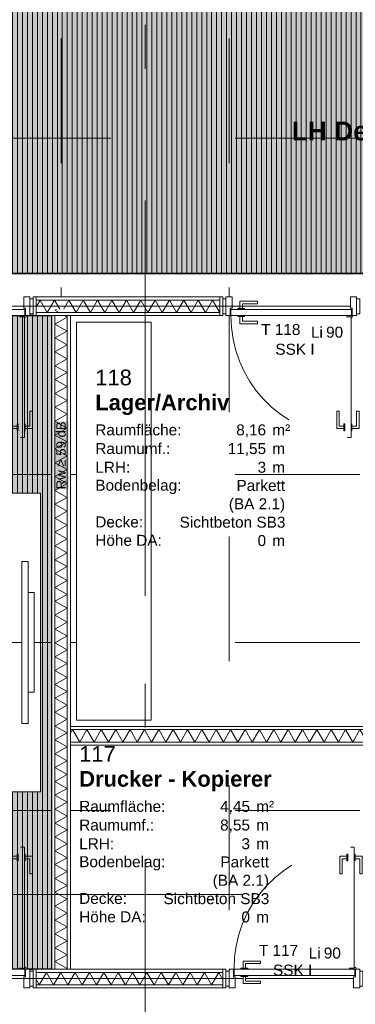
# Model space of a CAD drawing. Header units: metres. Extents: x -167 to 152, y -127 to 99.
# Tile 57 of 225: x -31.38 to -28.69, y -13.71 to -5.8. Entities that reach past the tile are written whole.
import ezdxf
from ezdxf.enums import TextEntityAlignment as Align

# ---------------------------------------------------------------- set-up
doc = ezdxf.new("R2010")
doc.units = ezdxf.units.M
for name, pattern in [('Achsen 01', [5.291531, 3.175, -1.058062, 0.352704, -0.705764]), ('gestrichelt - 01', [2, 1, -1]), ('Raster 01', [2, 1, -1])]:
    doc.linetypes.add(name, pattern=pattern)
for name, color, linetype, lineweight in [('027_Tischlerarbeiten-340 Innentüren', 7, 'Continuous', 9), ('031_Metallbauarbeiten-340 Innentüren _ Elemente', 7, 'Continuous', 9), ('039_Trockenbauarbeiten-340 Gipskarton', 7, 'Continuous', 9), ('_1.35m (3D)', 7, 'Continuous', 9), ('_GRU (2D)', 7, 'Continuous', 9), ('_OG 1 (2D)', 7, 'Continuous', 9), ('_OG 1 - DS (2D)', 7, 'Continuous', 9), ('AV1-Akustikvorgaben-Trennwände', 7, 'Continuous', 5), ('AV1-Schnitt Achsen', 7, 'Achsen 01', 18), ('AV1-Stempel-Raumstempel', 7, 'Continuous', 9), ('Keine', 7, 'Continuous', 9)]:
    doc.layers.add(name, color=color, linetype=linetype, lineweight=lineweight)
for name, color, linetype, lineweight, true_color in [('031_Metallbauarbeiten-350 Lamellendecke DS', 7, 'Continuous', 35, 0x666666), ('039_Trockenbauarbeiten-340 Dämmung', 7, 'Continuous', 9, 0xc0c0c0), ('AV1-Achsen', 1, 'Achsen 01', 18, 0xff0000), ('AV1-Einrichtung', 7, 'Continuous', 9, 0xa6a6a6), ('AV1-Raster', 7, 'Raster 01', 9, 0xa6a6a6), ('AV1-Stempel-Türnummern', 7, 'Continuous', 100, 0x02abea)]:
    doc.layers.add(name, color=color, linetype=linetype, lineweight=lineweight, true_color=true_color)
doc.styles.add('Arial', font='arial.ttf')
doc.styles.add('Arial (bold)', font='arialbd.ttf')
pattern_1 = [(90, (0, 0), (0.04, 0), [])]

# ---------------------------------------------------------------- blocks, each defined once
blk = doc.blocks.new('Group-2')
at = {"layer": 'AV1-Raster'}
for p, q in [((-31.05, -22.95), (-31.05, 1.35)), ((-29.7, -22.95), (-29.7, 1.35)), ((1.35, -6.75), (-40.5, -6.75)), ((1.35, -8.1), (-40.5, -8.1)), ((1.35, -9.45), (-40.5, -9.45)), ((1.35, -10.8), (-40.5, -10.8)), ((1.35, -12.15), (-40.5, -12.15)), ((1.35, -13.5), (-40.5, -13.5))]:
    blk.add_line(p, q, dxfattribs=at)
blk = doc.blocks.new('1.35m (3D)')
at = {"layer": 'AV1-Raster', "color": 7}
blk.add_blockref('Group-2', (0, 0), dxfattribs=at)
blk = doc.blocks.new('OG 1 - DS (2D)')
at = {"layer": '031_Metallbauarbeiten-350 Lamellendecke DS', "linetype": 'Continuous', "lineweight": 0, "transparency": 33554508}
for color, points in [(254, [(-35.225, -5.525), (-25.65, -5.525), (-25.65, -7.837), (-35.225, -7.837)]), (254, [(-35.225, -8.175), (-31.125, -8.175), (-31.125, -13.425), (-35.225, -13.425)]), (20, [(-35.225, -8.175), (-31.125, -8.175), (-31.125, -13.425), (-35.225, -13.425)])]:
    blk.add_hatch(color=color, dxfattribs=at).paths.add_polyline_path(points)
at = {"layer": '031_Metallbauarbeiten-350 Lamellendecke DS', "linetype": 'Continuous', "lineweight": 9, "transparency": 33554508}
h = blk.add_hatch(dxfattribs=at)
h.set_pattern_fill('Lamellendecke', color=252, style=0, pattern_type=2)
h.set_pattern_definition(pattern_1)
h.paths.add_polyline_path([(-35.225, -5.525), (-25.65, -5.525), (-25.65, -7.837), (-35.225, -7.837)])
h = blk.add_hatch(dxfattribs=at)
h.set_pattern_fill('Lamellendecke', color=252, style=0, pattern_type=2)
h.set_pattern_definition(pattern_1)
h.paths.add_polyline_path([(-35.225, -8.175), (-31.125, -8.175), (-31.125, -13.425), (-35.225, -13.425)])
at = {"layer": '031_Metallbauarbeiten-350 Lamellendecke DS', "flags": 128}
for points in [[(-35.225, -5.525), (-25.65, -5.525), (-25.65, -7.837), (-35.225, -7.837)], [(-35.225, -8.175), (-31.125, -8.175), (-31.125, -13.425), (-35.225, -13.425)]]:
    blk.add_lwpolyline(points, close=True, dxfattribs=at)
at = {"layer": '031_Metallbauarbeiten-350 Lamellendecke DS', "color": 251, "linetype": 'Continuous', "lineweight": 35, "transparency": 33554687, "flags": 128}
blk.add_lwpolyline([(-35.225, -8.175), (-31.125, -8.175), (-31.125, -13.425), (-35.225, -13.425)], close=True, dxfattribs=at)
at = {"layer": '031_Metallbauarbeiten-350 Lamellendecke DS', "insert": (-28.35, -6.709), "char_height": 0.151309, "attachment_point": 5, "line_spacing_factor": 0.969122, "style": 'Arial (bold)'}
blk.add_mtext('LH Decke: 0,18m', dxfattribs=at)
blk = doc.blocks.new('Group-114')
at = {"color": 255, "transparency": 33554559}
blk.add_wipeout([(-31.2653, -10.4), (-31.2653, -11.2), (-31.3653, -11.2), (-31.3653, -10.4)], dxfattribs=at).dxf.layer = 'AV1-Einrichtung'
at = {"layer": 'AV1-Einrichtung', "flags": 128}
blk.add_lwpolyline([(-31.2653, -10.4), (-31.2653, -11.2), (-31.3653, -11.2), (-31.3653, -10.4)], close=True, dxfattribs=at)
at = {"color": 255, "transparency": 33554559}
blk.add_wipeout([(-31.3153, -10.15), (-31.3153, -11.45), (-31.3653, -11.45), (-31.3653, -10.15)], dxfattribs=at).dxf.layer = 'AV1-Einrichtung'
at = {"layer": 'AV1-Einrichtung', "flags": 128}
blk.add_lwpolyline([(-31.3153, -10.15), (-31.3153, -11.45), (-31.3653, -11.45), (-31.3653, -10.15)], close=True, dxfattribs=at)
blk = doc.blocks.new('Group-202')
at = {"color": 255, "linetype": 'Continuous', "lineweight": 5}
blk.add_wipeout([(-8, 29.775), (-8, 31.275), (-8.1, 31.275), (-8.1, 29.775)], dxfattribs=at).dxf.layer = '039_Trockenbauarbeiten-340 Dämmung'
blk = doc.blocks.new('Group-203')
at = {"layer": '039_Trockenbauarbeiten-340 Dämmung', "transparency": 33554687, "flags": 128}
blk.add_lwpolyline([(-8.1, 29.775), (-8, 29.8327), (-8.1, 29.8905), (-8, 29.9482), (-8.1, 30.0059), (-8, 30.0637), (-8.1, 30.1214), (-8, 30.1791), (-8.1, 30.2369), (-8, 30.2946), (-8.1, 30.3524), (-8, 30.4101), (-8.1, 30.4678), (-8, 30.5256), (-8.1, 30.5833), (-8, 30.641), (-8.1, 30.6988), (-8, 30.7565), (-8.1, 30.8142), (-8, 30.872), (-8.1, 30.9297), (-8, 30.9874), (-8.1, 31.0452), (-8, 31.1029), (-8.1, 31.1606), (-8, 31.2184), (-8.0981, 31.275)], dxfattribs=at)
blk = doc.blocks.new('Group-204')
at = {"layer": '039_Trockenbauarbeiten-340 Dämmung'}
blk.add_blockref('Group-202', (0, 0), dxfattribs=at)
at = {"layer": '039_Trockenbauarbeiten-340 Dämmung', "transparency": 33554687}
blk.add_blockref('Group-203', (0, 0), dxfattribs=at)
blk = doc.blocks.new('Parametric Object-21')
at = {"layer": '039_Trockenbauarbeiten-340 Dämmung', "color": 7, "transparency": 33554687}
blk.add_blockref('Group-204', (0, 0), dxfattribs=at)
at = {"layer": '039_Trockenbauarbeiten-340 Dämmung', "color": 0, "flags": 1}
for tag in ['IFC_UUID', 'instanceID', 'prm0_name', 'prm0_type', 'prm0_value', 'prm1_name', 'prm1_type', 'prm1_value', 'prm2_name', 'prm2_type', 'prm2_value', 'prm3_name', 'prm3_type', 'prm3_value', 'prm4_name', 'prm4_type', 'prm4_value', 'prm5_name', 'prm5_type', 'prm5_value', 'prm6_name', 'prm6_type', 'prm6_value']:
    blk.add_attdef(tag, (-31.275, -8.15), '', height=0.00018, dxfattribs=at)
blk = doc.blocks.new('Group-205')
at = {"color": 255, "linetype": 'Continuous', "lineweight": 5}
blk.add_wipeout([(-31, -13.475), (-31, -8.125), (-31.1, -8.125), (-31.1, -13.475)], dxfattribs=at).dxf.layer = '039_Trockenbauarbeiten-340 Dämmung'
blk = doc.blocks.new('Group-206')
at = {"layer": '039_Trockenbauarbeiten-340 Dämmung', "transparency": 33554687, "flags": 128}
blk.add_lwpolyline([(-31.1, -13.475), (-31, -13.4193), (-31.1, -13.3637), (-31, -13.308), (-31.1, -13.2524), (-31, -13.1967), (-31.1, -13.1411), (-31, -13.0854), (-31.1, -13.0298), (-31, -12.9741), (-31.1, -12.9185), (-31, -12.8628), (-31.1, -12.8071), (-31, -12.7515), (-31.1, -12.6958), (-31, -12.6402), (-31.1, -12.5845), (-31, -12.5289), (-31.1, -12.4732), (-31, -12.4176), (-31.1, -12.3619), (-31, -12.3063), (-31.1, -12.2506), (-31, -12.1949), (-31.1, -12.1393), (-31, -12.0836), (-31.1, -12.028), (-31, -11.9723), (-31.1, -11.9167), (-31, -11.861), (-31.1, -11.8054), (-31, -11.7497), (-31.1, -11.6941), (-31, -11.6384), (-31.1, -11.5827), (-31, -11.5271), (-31.1, -11.4714), (-31, -11.4158), (-31.1, -11.3601), (-31, -11.3045), (-31.1, -11.2488), (-31, -11.1932), (-31.1, -11.1375), (-31, -11.0819), (-31.1, -11.0262), (-31, -10.9705), (-31.1, -10.9149), (-31, -10.8592), (-31.1, -10.8036), (-31, -10.7479), (-31.1, -10.6923), (-31, -10.6366), (-31.1, -10.581), (-31, -10.5253), (-31.1, -10.4697), (-31, -10.414), (-31.1, -10.3583), (-31, -10.3027), (-31.1, -10.247), (-31, -10.1914), (-31.1, -10.1357), (-31, -10.0801), (-31.1, -10.0244), (-31, -9.9688), (-31.1, -9.9131), (-31, -9.8575), (-31.1, -9.8018), (-31, -9.7461), (-31.1, -9.6905), (-31, -9.6348), (-31.1, -9.5792), (-31, -9.5235), (-31.1, -9.4679), (-31, -9.4122), (-31.1, -9.3566), (-31, -9.3009), (-31.1, -9.2453), (-31, -9.1896), (-31.1, -9.134), (-31, -9.0783), (-31.1, -9.0226), (-31, -8.967), (-31.1, -8.9113), (-31, -8.8557), (-31.1, -8.8), (-31, -8.7444), (-31.1, -8.6887), (-31, -8.6331), (-31.1, -8.5774), (-31, -8.5218), (-31.1, -8.4661), (-31, -8.4104), (-31.1, -8.3548), (-31, -8.2991), (-31.1, -8.2435), (-31, -8.1878), (-31.1, -8.1322), (-31.0871, -8.125)], dxfattribs=at)
blk = doc.blocks.new('Group-207')
at = {"layer": '039_Trockenbauarbeiten-340 Dämmung'}
blk.add_blockref('Group-205', (0, 0), dxfattribs=at)
at = {"layer": '039_Trockenbauarbeiten-340 Dämmung', "transparency": 33554687}
blk.add_blockref('Group-206', (0, 0), dxfattribs=at)
blk = doc.blocks.new('Group-208')
at = {"color": 255, "linetype": 'Continuous', "lineweight": 5}
blk.add_wipeout([(-13.5, 29.725), (-13.5, 31.275), (-13.6, 31.275), (-13.6, 29.725)], dxfattribs=at).dxf.layer = '039_Trockenbauarbeiten-340 Dämmung'
blk = doc.blocks.new('Group-209')
at = {"layer": '039_Trockenbauarbeiten-340 Dämmung', "transparency": 33554687, "flags": 128}
blk.add_lwpolyline([(-13.6, 29.725), (-13.5, 29.7827), (-13.6, 29.8405), (-13.5, 29.8982), (-13.6, 29.9559), (-13.5, 30.0137), (-13.6, 30.0714), (-13.5, 30.1291), (-13.6, 30.1869), (-13.5, 30.2446), (-13.6, 30.3024), (-13.5, 30.3601), (-13.6, 30.4178), (-13.5, 30.4756), (-13.6, 30.5333), (-13.5, 30.591), (-13.6, 30.6488), (-13.5, 30.7065), (-13.6, 30.7642), (-13.5, 30.822), (-13.6, 30.8797), (-13.5, 30.9374), (-13.6, 30.9952), (-13.5, 31.0529), (-13.6, 31.1106), (-13.5, 31.1684), (-13.6, 31.2261), (-13.5153, 31.275)], dxfattribs=at)
blk = doc.blocks.new('Group-210')
at = {"layer": '039_Trockenbauarbeiten-340 Dämmung'}
blk.add_blockref('Group-208', (0, 0), dxfattribs=at)
at = {"layer": '039_Trockenbauarbeiten-340 Dämmung', "transparency": 33554687}
blk.add_blockref('Group-209', (0, 0), dxfattribs=at)
blk = doc.blocks.new('Parametric Object-22')
at = {"layer": '039_Trockenbauarbeiten-340 Dämmung', "color": 7, "transparency": 33554687}
blk.add_blockref('Group-210', (0, 0), dxfattribs=at)
at = {"layer": '039_Trockenbauarbeiten-340 Dämmung', "color": 0, "flags": 1}
for tag in ['IFC_UUID', 'instanceID', 'prm0_name', 'prm0_type', 'prm0_value', 'prm1_name', 'prm1_type', 'prm1_value', 'prm2_name', 'prm2_type', 'prm2_value', 'prm3_name', 'prm3_type', 'prm3_value', 'prm4_name', 'prm4_type', 'prm4_value', 'prm5_name', 'prm5_type', 'prm5_value', 'prm6_name', 'prm6_type', 'prm6_value']:
    blk.add_attdef(tag, (-31.275, -13.55), '', height=0.00018, dxfattribs=at)
blk = doc.blocks.new('Group-211')
at = {"color": 255, "linetype": 'Continuous', "lineweight": 5}
blk.add_wipeout([(-11.5, 28.475), (-11.5, 30.975), (-11.6, 30.975), (-11.6, 28.475)], dxfattribs=at).dxf.layer = '039_Trockenbauarbeiten-340 Dämmung'
blk = doc.blocks.new('Group-212')
at = {"layer": '039_Trockenbauarbeiten-340 Dämmung', "transparency": 33554687, "flags": 128}
blk.add_lwpolyline([(-11.6, 28.475), (-11.5, 28.5327), (-11.6, 28.5905), (-11.5, 28.6482), (-11.6, 28.7059), (-11.5, 28.7637), (-11.6, 28.8214), (-11.5, 28.8791), (-11.6, 28.9369), (-11.5, 28.9946), (-11.6, 29.0524), (-11.5, 29.1101), (-11.6, 29.1678), (-11.5, 29.2256), (-11.6, 29.2833), (-11.5, 29.341), (-11.6, 29.3988), (-11.5, 29.4565), (-11.6, 29.5142), (-11.5, 29.572), (-11.6, 29.6297), (-11.5, 29.6874), (-11.6, 29.7452), (-11.5, 29.8029), (-11.6, 29.8606), (-11.5, 29.9184), (-11.6, 29.9761), (-11.5, 30.0338), (-11.6, 30.0916), (-11.5, 30.1493), (-11.6, 30.2071), (-11.5, 30.2648), (-11.6, 30.3225), (-11.5, 30.3803), (-11.6, 30.438), (-11.5, 30.4957), (-11.6, 30.5535), (-11.5, 30.6112), (-11.6, 30.6689), (-11.5, 30.7267), (-11.6, 30.7844), (-11.5, 30.8421), (-11.6, 30.8999), (-11.5, 30.9576), (-11.5301, 30.975)], dxfattribs=at)
blk = doc.blocks.new('Group-213')
at = {"layer": '039_Trockenbauarbeiten-340 Dämmung'}
blk.add_blockref('Group-211', (0, 0), dxfattribs=at)
at = {"layer": '039_Trockenbauarbeiten-340 Dämmung', "transparency": 33554687}
blk.add_blockref('Group-212', (0, 0), dxfattribs=at)
blk = doc.blocks.new('Parametric Object-23')
at = {"layer": '039_Trockenbauarbeiten-340 Dämmung', "color": 7, "transparency": 33554687}
blk.add_blockref('Group-213', (0, 0), dxfattribs=at)
at = {"layer": '039_Trockenbauarbeiten-340 Dämmung', "color": 0, "flags": 1}
for tag in ['IFC_UUID', 'instanceID', 'prm0_name', 'prm0_type', 'prm0_value', 'prm1_name', 'prm1_type', 'prm1_value', 'prm2_name', 'prm2_type', 'prm2_value', 'prm3_name', 'prm3_type', 'prm3_value', 'prm4_name', 'prm4_type', 'prm4_value', 'prm5_name', 'prm5_type', 'prm5_value', 'prm6_name', 'prm6_type', 'prm6_value']:
    blk.add_attdef(tag, (-30.975, -11.6), '', height=0.00018, dxfattribs=at)
blk = doc.blocks.new('COE - Innentür 1.10 _ 0.15')
at = {"layer": '027_Tischlerarbeiten-340 Innentüren', "color": 253, "linetype": 'gestrichelt - 01', "lineweight": 9, "transparency": 33554687, "flags": 128}
for points in [[(0.085, 1.03), (1.055, 1.03), (1.055, 0.98), (0.085, 0.98)], [(0.9825, 1.0375), (0.9625, 1.0375), (0.9625, 1.075), (0.8425, 1.075), (0.8425, 1.095), (0.9825, 1.095)], [(0.945, 1.03), (0.945, 1.0375), (1, 1.0375), (1, 1.03)], [(0.9825, 0.9725), (0.9625, 0.9725), (0.9625, 0.935), (0.8425, 0.935), (0.8425, 0.915), (0.9825, 0.915)], [(0.945, 0.9725), (0.945, 0.98), (1, 0.98), (1, 0.9725)]]:
    blk.add_lwpolyline(points, close=True, dxfattribs=at)
at = {"layer": '027_Tischlerarbeiten-340 Innentüren', "color": 253, "linetype": 'gestrichelt - 01', "lineweight": 9, "transparency": 33554687}
blk.add_arc((0.0825, 1.0375), 0.9725, 269.55814, 356.61627, dxfattribs=at)
at = {"color": 255}
for points in [[(-0.06, 1.1), (0.06, 1.1), (0.06, 1.075), (-0.06, 1.075)], [(-0.06, 0.025), (0.06, 0.025), (0.06, 0), (-0.06, 0)]]:
    blk.add_wipeout(points, dxfattribs=at).dxf.layer = '027_Tischlerarbeiten-340 Innentüren'
at = {"layer": '027_Tischlerarbeiten-340 Innentüren', "flags": 128}
for points in [[(-0.06, 1.1), (0.06, 1.1), (0.06, 1.075), (-0.06, 1.075)], [(-0.06, 0.025), (0.06, 0.025), (0.06, 0), (-0.06, 0)]]:
    blk.add_lwpolyline(points, close=True, dxfattribs=at)
at = {"color": 255}
blk.add_wipeout([(0.075, 0.06), (0.015, 0.06), (0.015, 0.075), (-0.075, 0.075), (-0.075, 0.025), (0.075, 0.025)], dxfattribs=at).dxf.layer = '027_Tischlerarbeiten-340 Innentüren'
at = {"layer": '027_Tischlerarbeiten-340 Innentüren', "flags": 128}
blk.add_lwpolyline([(0.075, 0.06), (0.015, 0.06), (0.015, 0.075), (-0.075, 0.075), (-0.075, 0.025), (0.075, 0.025)], close=True, dxfattribs=at)
at = {"color": 255}
blk.add_wipeout([(0.075, 1.035), (0.075, 0.065), (0.025, 0.065), (0.025, 1.035)], dxfattribs=at).dxf.layer = '027_Tischlerarbeiten-340 Innentüren'
at = {"layer": '027_Tischlerarbeiten-340 Innentüren', "flags": 128}
blk.add_lwpolyline([(0.075, 1.035), (0.075, 0.065), (0.025, 0.065), (0.025, 1.035)], close=True, dxfattribs=at)
at = {"color": 255}
for points in [[(0.075, 1.04), (0.015, 1.04), (0.015, 1.025), (-0.075, 1.025), (-0.075, 1.075), (0.075, 1.075)], [(0.0175, 0.1375), (0.0175, 0.1575), (-0.02, 0.1575), (-0.02, 0.2775), (-0.04, 0.2775), (-0.04, 0.1375)], [(0.0825, 0.1375), (0.0825, 0.1575), (0.12, 0.1575), (0.12, 0.2775), (0.14, 0.2775), (0.14, 0.1375)]]:
    blk.add_wipeout(points, dxfattribs=at).dxf.layer = '027_Tischlerarbeiten-340 Innentüren'
at = {"layer": '027_Tischlerarbeiten-340 Innentüren', "flags": 128}
for points in [[(0.075, 1.04), (0.015, 1.04), (0.015, 1.025), (-0.075, 1.025), (-0.075, 1.075), (0.075, 1.075)], [(0.0175, 0.1375), (0.0175, 0.1575), (-0.02, 0.1575), (-0.02, 0.2775), (-0.04, 0.2775), (-0.04, 0.1375)], [(0.0825, 0.1375), (0.0825, 0.1575), (0.12, 0.1575), (0.12, 0.2775), (0.14, 0.2775), (0.14, 0.1375)]]:
    blk.add_lwpolyline(points, close=True, dxfattribs=at)
at = {"color": 255}
for points in [[(0.09, 1.0375), (0.0878, 1.0322), (0.0825, 1.03), (0.0772, 1.0322), (0.075, 1.0375), (0.0772, 1.0428), (0.0825, 1.045), (0.0878, 1.0428)], [(0.0175, 0.175), (0.025, 0.175), (0.025, 0.12), (0.0175, 0.12)], [(0.075, 0.175), (0.0825, 0.175), (0.0825, 0.12), (0.075, 0.12)]]:
    blk.add_wipeout(points, dxfattribs=at).dxf.layer = '027_Tischlerarbeiten-340 Innentüren'
at = {"layer": '027_Tischlerarbeiten-340 Innentüren', "flags": 128}
for points in [[(0.0175, 0.175), (0.025, 0.175), (0.025, 0.12), (0.0175, 0.12)], [(0.075, 0.175), (0.0825, 0.175), (0.0825, 0.12), (0.075, 0.12)]]:
    blk.add_lwpolyline(points, close=True, dxfattribs=at)
at = {"layer": '027_Tischlerarbeiten-340 Innentüren'}
blk.add_circle((0.0825, 1.0375), 0.0075, dxfattribs=at)
blk = doc.blocks.new('Türnummer 2 - Innentür')
at = {"layer": '031_Metallbauarbeiten-340 Innentüren _ Elemente', "char_height": 0.08826, "attachment_point": 8, "line_spacing_factor": 0.965511, "style": 'Arial'}
for s, insert in [('Li', (0, -0.0671)), ('90', (0.1423, -0.0671))]:
    blk.add_mtext(s, dxfattribs=dict(at, insert=insert))
at = {"layer": '031_Metallbauarbeiten-340 Innentüren _ Elemente', "style": 'Arial'}
blk.add_attdef('Türnummer', text='', height=0.0883, dxfattribs=at).set_placement((-0.2903, -0.071), align=Align.BOTTOM_CENTER)
at = {"layer": '031_Metallbauarbeiten-340 Innentüren _ Elemente', "color": 7, "transparency": 33554687, "style": 'Arial'}
blk.add_attdef('Schallschutzklasse', text='', height=0.0883, dxfattribs=at).set_placement((-0.1763, -0.2296), align=Align.BOTTOM_CENTER)
at = {"layer": 'Keine', "color": 0, "flags": 1}
for tag, p in [('Lichte_Breite', (-0.4481, -0.3885)), ('Panikfunktion', (-0.4481, -0.5473)), ('AT-Nr.', (-0.4481, -0.7062))]:
    blk.add_attdef(tag, p, '', height=0.0883, dxfattribs=at)
blk = doc.blocks.new('Raumstempel - Symbol - 1 (2D)')
at = {"layer": 'AV1-Stempel-Raumstempel', "attachment_point": 1, "line_spacing_factor": 0.967919, "style": 'Arial'}
for s, insert, char_height in [('Raumfläche:', (0.2, -0.6736), 0.088263), ('m²', (1.6225, -0.6736), 0.08826), ('Raumumf.:', (0.2, -0.8236), 0.08826), ('m', (1.6225, -0.8236), 0.0883), ('LRH:', (0.2, -0.9736), 0.08826), ('m', (1.6225, -0.9736), 0.0883), ('Bodenbelag:', (0.2, -1.118), 0.088263), ('Decke:', (0.2, -1.4131), 0.08826), ('Höhe DA:', (0.2, -1.5607), 0.08826), ('m', (1.6225, -1.5625), 0.0883)]:
    blk.add_mtext(s, dxfattribs=dict(at, insert=insert, char_height=char_height))
at = {"layer": 'AV1-Stempel-Raumstempel'}
for tag, style, p in [('Raumnummer', 'Arial', (0.2, -0.2337)), ('Raumname', 'Arial (bold)', (0.2, -0.4337))]:
    blk.add_attdef(tag, text='', height=0.1261, dxfattribs=dict(at, style=style)).set_placement(p, align=Align.TOP_LEFT)
at = {"layer": 'AV1-Stempel-Raumstempel', "style": 'Arial'}
for tag, p in [('Raumfläche', (1.5725, -0.6736)), ('Raumumfang', (1.5725, -0.8236)), ('LRH', (1.5725, -0.9736)), ('Bodenbelag', (1.7253, -1.1199)), ('Bodendetail', (1.7253, -1.2674)), ('Decke', (1.7278, -1.415)), ('Höhe_DA', (1.5725, -1.5625))]:
    blk.add_attdef(tag, text='', height=0.0883, dxfattribs=at).set_placement(p, align=Align.TOP_RIGHT)
blk = doc.blocks.new('OG 1 (2D)')
at = {"color": 255}
blk.add_wipeout([(-31, -13.475), (-31, -8.125), (-31.1, -8.125), (-31.1, -13.475)], dxfattribs=at).dxf.layer = '039_Trockenbauarbeiten-340 Dämmung'
at = {"color": 255, "transparency": 33554559}
for points in [[(-30.925, -11.425), (-30.925, -8.2273), (-30.325, -8.2273), (-30.325, -11.425)], [(-31.6653, -10.8), (-31.2153, -10.8), (-31.2153, -12), (-31.6653, -12)]]:
    blk.add_wipeout(points, dxfattribs=at).dxf.layer = 'AV1-Einrichtung'
at = {"layer": '039_Trockenbauarbeiten-340 Dämmung', "flags": 128}
blk.add_lwpolyline([(-31, -13.475), (-31, -8.125), (-31.1, -8.125), (-31.1, -13.475)], close=True, dxfattribs=at)
at = {"layer": 'AV1-Einrichtung', "flags": 128}
for points in [[(-30.925, -11.425), (-30.925, -8.2273), (-30.325, -8.2273), (-30.325, -11.425)], [(-31.6653, -10.8), (-31.2153, -10.8), (-31.2153, -12), (-31.6653, -12)]]:
    blk.add_lwpolyline(points, close=True, dxfattribs=at)
at = {"layer": '039_Trockenbauarbeiten-340 Dämmung', "rotation": 90}
blk.add_blockref('Parametric Object-21', (0, -0.05), dxfattribs=at)
at = {"color": 255}
blk.add_wipeout([(-28.475, -11.5), (-30.975, -11.5), (-30.975, -11.6), (-28.475, -11.6)], dxfattribs=at).dxf.layer = '039_Trockenbauarbeiten-340 Dämmung'
at = {"color": 255, "transparency": 33554559}
blk.add_wipeout([(-31.6653, -9.6), (-31.2153, -9.6), (-31.2153, -10.8), (-31.6653, -10.8)], dxfattribs=at).dxf.layer = 'AV1-Einrichtung'
at = {"layer": '039_Trockenbauarbeiten-340 Dämmung', "flags": 128}
blk.add_lwpolyline([(-28.475, -11.5), (-30.975, -11.5), (-30.975, -11.6), (-28.475, -11.6)], close=True, dxfattribs=at)
at = {"layer": 'AV1-Einrichtung', "flags": 128}
blk.add_lwpolyline([(-31.6653, -9.6), (-31.2153, -9.6), (-31.2153, -10.8), (-31.6653, -10.8)], close=True, dxfattribs=at)
at = {"layer": '027_Tischlerarbeiten-340 Innentüren', "color": 7, "rotation": 270}
for p in [(-32.375, -8.1), (-29.75, -8.1)]:
    blk.add_blockref('COE - Innentür 1.10 _ 0.15', p, dxfattribs=at)
at = {"layer": '039_Trockenbauarbeiten-340 Dämmung', "color": 7, "transparency": 33554687}
blk.add_blockref('Group-207', (0, 0), dxfattribs=at)
at = {"layer": 'AV1-Einrichtung', "color": 7}
blk.add_blockref('Group-114', (0, 0), dxfattribs=at)
at = {"layer": 'AV1-Stempel-Raumstempel'}
blk.add_blockref('Raumstempel - Symbol - 1 (2D)', (-30.975, -8.375), dxfattribs=at).add_auto_attribs({'Raumname': 'Lager/Archiv', 'Raumnummer': '118', 'Bodendetail': '(BA 2.1)', 'Raumfläche': '8,16', 'LRH': '3', 'Raumumfang': '11,55', 'Höhe_DA': '0', 'Decke': 'Sichtbeton SB3', 'Bodenbelag': 'Parkett'})
at = {"layer": 'AV1-Stempel-Türnummern', "color": 7}
blk.add_blockref('Türnummer 2 - Innentür', (-28.9942, -8.2862), dxfattribs=at).add_auto_attribs({'Türnummer': 'T 118', 'Schallschutzklasse': 'SSK I'})
at = {"color": 255}
blk.add_wipeout([(-29.775, -8.025), (-31.275, -8.025), (-31.275, -8.05), (-29.775, -8.05)], dxfattribs=at).dxf.layer = '039_Trockenbauarbeiten-340 Gipskarton'
at = {"layer": '039_Trockenbauarbeiten-340 Gipskarton', "flags": 128}
blk.add_lwpolyline([(-29.775, -8.025), (-31.275, -8.025), (-31.275, -8.05), (-29.775, -8.05)], close=True, dxfattribs=at)
at = {"layer": '039_Trockenbauarbeiten-340 Dämmung', "rotation": 90}
for name, p in [('Parametric Object-23', (0, 0)), ('Parametric Object-22', (0, 0.05))]:
    blk.add_blockref(name, p, dxfattribs=at)
at = {"layer": '027_Tischlerarbeiten-340 Innentüren', "color": 7, "xscale": -1, "rotation": 270}
for p in [(-32.375, -13.5), (-29.725, -13.5)]:
    blk.add_blockref('COE - Innentür 1.10 _ 0.15', p, dxfattribs=at)
at = {"layer": 'AV1-Stempel-Türnummern', "color": 7}
blk.add_blockref('Türnummer 2 - Innentür', (-29.0126, -13.2729), dxfattribs=at).add_auto_attribs({'Türnummer': 'T 117', 'Schallschutzklasse': 'SSK I'})
at = {"color": 255}
for points in [[(-29.725, -13.425), (-31.275, -13.425), (-31.275, -13.45), (-29.725, -13.45)], [(-31.275, -13.55), (-29.725, -13.55), (-29.725, -13.575), (-31.275, -13.575)]]:
    blk.add_wipeout(points, dxfattribs=at).dxf.layer = '039_Trockenbauarbeiten-340 Gipskarton'
at = {"layer": '039_Trockenbauarbeiten-340 Gipskarton', "flags": 128}
for points in [[(-29.725, -13.425), (-31.275, -13.425), (-31.275, -13.45), (-29.725, -13.45)], [(-31.275, -13.55), (-29.725, -13.55), (-29.725, -13.575), (-31.275, -13.575)]]:
    blk.add_lwpolyline(points, close=True, dxfattribs=at)
at = {"color": 255}
for points in [[(-31, -13.425), (-30.975, -13.425), (-30.975, -8.175), (-31, -8.175)], [(-31.275, -13.425), (-31.275, -13.575), (-31.25, -13.575), (-31.25, -13.425)], [(-29.75, -13.425), (-29.75, -13.575), (-29.725, -13.575), (-29.725, -13.425)]]:
    blk.add_wipeout(points, dxfattribs=at).dxf.layer = '039_Trockenbauarbeiten-340 Gipskarton'
at = {"layer": '039_Trockenbauarbeiten-340 Gipskarton', "flags": 128}
for points in [[(-31, -13.425), (-30.975, -13.425), (-30.975, -8.175), (-31, -8.175)], [(-31.275, -13.425), (-31.275, -13.575), (-31.25, -13.575), (-31.25, -13.425)], [(-29.75, -13.425), (-29.75, -13.575), (-29.725, -13.575), (-29.725, -13.425)]]:
    blk.add_lwpolyline(points, close=True, dxfattribs=at)
at = {"color": 255}
for points in [[(-31.275, -8.15), (-31.275, -8.175), (-29.775, -8.175), (-29.775, -8.15)], [(-30.975, -11.5), (-28.475, -11.5), (-28.475, -11.475), (-30.975, -11.475)], [(-30.975, -11.625), (-28.475, -11.625), (-28.475, -11.6), (-30.975, -11.6)]]:
    blk.add_wipeout(points, dxfattribs=at).dxf.layer = '039_Trockenbauarbeiten-340 Gipskarton'
at = {"layer": '039_Trockenbauarbeiten-340 Gipskarton', "flags": 128}
for points in [[(-31.275, -8.15), (-31.275, -8.175), (-29.775, -8.175), (-29.775, -8.15)], [(-30.975, -11.5), (-28.475, -11.5), (-28.475, -11.475), (-30.975, -11.475)], [(-30.975, -11.625), (-28.475, -11.625), (-28.475, -11.6), (-30.975, -11.6)]]:
    blk.add_lwpolyline(points, close=True, dxfattribs=at)
at = {"layer": 'AV1-Stempel-Raumstempel'}
blk.add_blockref('Raumstempel - Symbol - 1 (2D)', (-31.1045, -11.3988), dxfattribs=at).add_auto_attribs({'Raumname': 'Drucker - Kopierer', 'Raumnummer': '117', 'Bodendetail': '(BA 2.1)', 'Raumfläche': '4,45', 'LRH': '3', 'Raumumfang': '8,55', 'Höhe_DA': '0', 'Decke': 'Sichtbeton SB3', 'Bodenbelag': 'Parkett'})
at = {"color": 255}
for points in [[(-31.275, -8.175), (-31.275, -8.025), (-31.25, -8.025), (-31.25, -8.175)], [(-29.775, -8.175), (-29.775, -8.025), (-29.75, -8.025), (-29.75, -8.175)], [(-31.125, -13.425), (-31.1, -13.425), (-31.1, -8.175), (-31.125, -8.175)]]:
    blk.add_wipeout(points, dxfattribs=at).dxf.layer = '039_Trockenbauarbeiten-340 Gipskarton'
at = {"layer": '039_Trockenbauarbeiten-340 Gipskarton', "flags": 128}
for points in [[(-31.275, -8.175), (-31.275, -8.025), (-31.25, -8.025), (-31.25, -8.175)], [(-29.775, -8.175), (-29.775, -8.025), (-29.75, -8.025), (-29.75, -8.175)], [(-31.125, -13.425), (-31.1, -13.425), (-31.1, -8.175), (-31.125, -8.175)]]:
    blk.add_lwpolyline(points, close=True, dxfattribs=at)
at = {"layer": 'AV1-Akustikvorgaben-Trennwände', "color": 7}
blk.add_solid([(-30.9891, -9.5715), (-30.9891, -9.0231), (-31.1109, -9.5715), (-31.1109, -9.0231)], dxfattribs=at)
blk.add_solid([(-30.9891, -9.5715), (-30.9891, -9.0231), (-31.1109, -9.5715), (-31.1109, -9.0231)], dxfattribs=at)
at = {"layer": 'AV1-Akustikvorgaben-Trennwände', "insert": (-31.05, -9.2973), "char_height": 0.07565, "attachment_point": 5, "rotation": 90, "line_spacing_factor": 0.971931, "style": 'Arial'}
blk.add_mtext('Rw ≥ 59 dB', dxfattribs=at)
blk = doc.blocks.new('Group-755')
at = {"layer": 'AV1-Achsen'}
blk.add_line((-43.35, -13.5), (4.2, -13.5), dxfattribs=at)
blk = doc.blocks.new('Group-757')
at = {"layer": 'AV1-Achsen'}
blk.add_line((-43.35, -8.1), (4.2, -8.1), dxfattribs=at)
blk = doc.blocks.new('Group-760')
at = {"layer": 'AV1-Schnitt Achsen'}
blk.add_line((-43.35, -12.825), (4.2, -12.825), dxfattribs=at)
blk = doc.blocks.new('Group-764')
at = {"layer": 'AV1-Schnitt Achsen'}
blk.add_line((-30.375, -26.3), (-30.375, 4.7), dxfattribs=at)
blk = doc.blocks.new('GRU (2D)')
at = {"layer": 'AV1-Achsen', "color": 7}
for name in ['Group-757', 'Group-755']:
    blk.add_blockref(name, (0, 0), dxfattribs=at)
at = {"layer": 'AV1-Schnitt Achsen', "color": 7}
for name in ['Group-764', 'Group-760']:
    blk.add_blockref(name, (0, 0), dxfattribs=at)

msp = doc.modelspace()

# ---------------------------------------------------------------- block references
at = {"layer": '_1.35m (3D)'}
msp.add_blockref('1.35m (3D)', (0, 0), dxfattribs=at)

# ---------------------------------------------------------------- next in the draw order: block references
at = {"layer": '_OG 1 - DS (2D)'}
msp.add_blockref('OG 1 - DS (2D)', (0, 0), dxfattribs=at)

# ---------------------------------------------------------------- next in the draw order: block references
at = {"layer": '_OG 1 (2D)'}
msp.add_blockref('OG 1 (2D)', (0, 0), dxfattribs=at)

# ---------------------------------------------------------------- next in the draw order: block references
at = {"layer": '_GRU (2D)'}
msp.add_blockref('GRU (2D)', (0, 0), dxfattribs=at)

doc.saveas('drawing.dxf')
